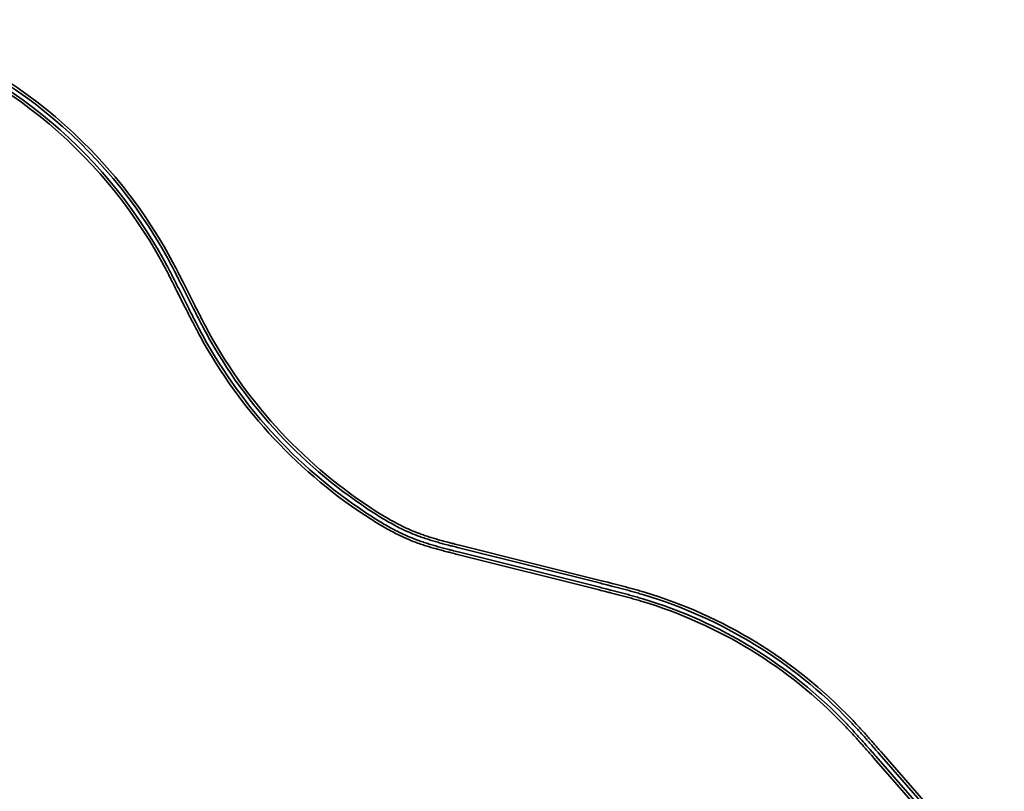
# Model space of a CAD drawing. Header units: metres. Extents: x -5203299 to 2078834, y 245743 to 5816291.
# Tile 7 of 256: x 363903 to 365223, y 5814981 to 5816016. Entities that reach past the tile are written whole.
import ezdxf

# ---------------------------------------------------------------- set-up
doc = ezdxf.new("R2010")
doc.units = ezdxf.units.M
doc.header["$LTSCALE"] = 0.5
doc.layers.add('99.04_Gleisplanung VP 02_23-EB-1236L-A-FAHRKANTE', color=150, linetype='Continuous', lineweight=35, true_color=0x007fff)
doc.layers.add('99.04_Gleisplanung VP 02_23-EB-1236R-A-FAHRKANTE', color=150, linetype='Continuous', lineweight=35, true_color=0x007fff)
doc.layers.add('Keine', color=7, linetype='Continuous', lineweight=9)

# ---------------------------------------------------------------- blocks, each defined once
blk = doc.blocks.new('_23-07-06_Massenplan_TB_Weiterführende Schule-3 (3D)')
at = {"layer": '99.04_Gleisplanung VP 02_23-EB-1236L-A-FAHRKANTE', "flags": 128}
for points in [[(-864.56, 172.63), (-930.64, 248.32, 0.000185), (-932.92, 250.94), (-932.92, 250.94), (-932.92, 250.94, 0.000555), (-934.56, 252.81), (-934.56, 252.81), (-934.56, 252.81, 0.000926), (-936.64, 255.17), (-936.64, 255.17, 0.001296), (-938.51, 257.27), (-938.51, 257.27, 0.001667), (-940.57, 259.56), (-940.57, 259.56, 0.002037), (-942.52, 261.69), (-942.52, 261.69, 0.002407), (-944.6, 263.93), (-944.6, 263.93, 0.002777), (-946.61, 266.04), (-946.61, 266.04, 0.128909), (-1055.63, 332.78), (-1055.63, 332.78), (-1055.63, 332.78), (-1055.63, 332.78, 0.002777), (-1058.42, 333.61), (-1058.42, 333.61), (-1058.42, 333.61, 0.002407), (-1061.36, 334.44), (-1061.36, 334.44, 0.002037), (-1064.14, 335.21), (-1064.14, 335.21), (-1064.14, 335.21), (-1064.14, 335.21, 0.001666), (-1067.12, 336), (-1067.12, 336), (-1067.12, 336), (-1067.12, 336), (-1067.12, 336, 0.001296), (-1069.84, 336.71), (-1069.84, 336.71, 0.000926), (-1072.89, 337.49), (-1072.89, 337.49), (-1072.89, 337.49, 0.000555), (-1075.3, 338.1), (-1075.3, 338.1), (-1075.3, 338.1), (-1075.3, 338.1), (-1075.3, 338.1), (-1075.3, 338.1, 0.000185), (-1078.67, 338.95), (-1078.67, 338.95), (-1078.67, 338.95), (-1154.65, 357.98, -0.000441), (-1157.96, 358.82), (-1157.96, 358.82), (-1157.96, 358.82), (-1157.96, 358.82, -0.001324), (-1160.32, 359.42), (-1160.32, 359.42), (-1160.32, 359.42), (-1160.32, 359.42), (-1160.32, 359.42), (-1160.32, 359.42, -0.002206), (-1163.3, 360.2), (-1163.3, 360.2), (-1163.3, 360.2, -0.003089), (-1165.96, 360.93, -0.003971), (-1168.85, 361.77, -0.004854), (-1171.54, 362.6), (-1171.54, 362.6, -0.005736), (-1174.37, 363.54), (-1174.37, 363.54), (-1174.37, 363.54, -0.006619), (-1177.04, 364.5), (-1177.04, 364.5, -0.024867), (-1186.43, 368.56), (-1186.43, 368.56, -0.009131), (-1189.94, 370.37), (-1189.94, 370.37), (-1189.94, 370.37, -0.007612), (-1193.6, 372.42), (-1193.6, 372.42), (-1193.6, 372.42, -0.006094), (-1196.94, 374.41), (-1196.94, 374.41, -0.004575), (-1200.58, 376.68, -0.126344), (-1291.59, 474.01), (-1291.59, 474.01, -0.003587), (-1293.55, 477.66), (-1293.55, 477.66, -0.002562), (-1295.7, 481.78, -0.001537), (-1297.37, 485.04), (-1297.37, 485.04, -0.000512), (-1299.69, 489.62), (-1299.69, 489.62), (-1304.34, 498.82, 0.00052), (-1306.63, 503.34), (-1306.63, 503.34, 0.001559), (-1308.28, 506.57), (-1308.28, 506.57, 0.002598), (-1310.4, 510.64, 0.003637), (-1312.35, 514.26, 0.19862), (-1468.36, 639.83, 0.003637)], [(-865.64, 171.69), (-931.72, 247.38, 0.000185), (-934, 249.99, 0.000555), (-935.64, 251.86, 0.000926), (-937.71, 254.22, 0.001296), (-939.58, 256.31), (-939.58, 256.31, 0.001667), (-941.64, 258.6), (-941.64, 258.6, 0.002037), (-943.57, 260.72, 0.002407), (-945.65, 262.95), (-945.65, 262.95, 0.002777), (-947.64, 265.05), (-947.64, 265.05), (-947.64, 265.05, 0.128909), (-1056.04, 331.41), (-1056.04, 331.41), (-1056.04, 331.41, 0.002777), (-1058.82, 332.23), (-1058.82, 332.23), (-1058.82, 332.23), (-1058.82, 332.23), (-1058.82, 332.23), (-1058.82, 332.23, 0.002407), (-1061.75, 333.06), (-1061.75, 333.06), (-1061.75, 333.06), (-1061.75, 333.06, 0.002037), (-1064.52, 333.82), (-1064.52, 333.82), (-1064.52, 333.82), (-1064.52, 333.82, 0.001666), (-1067.48, 334.62), (-1067.48, 334.62), (-1067.48, 334.62), (-1067.48, 334.62, 0.001296), (-1070.2, 335.32), (-1070.2, 335.32), (-1070.2, 335.32), (-1070.2, 335.32, 0.000926), (-1073.25, 336.1), (-1073.25, 336.1), (-1073.25, 336.1), (-1073.25, 336.1), (-1073.25, 336.1, 0.000555), (-1075.65, 336.71), (-1075.65, 336.71), (-1075.65, 336.71), (-1075.65, 336.71), (-1075.65, 336.71), (-1075.65, 336.71), (-1075.65, 336.71, 0.000185), (-1079.02, 337.55), (-1079.02, 337.55), (-1079.02, 337.55), (-1079.02, 337.55), (-1155, 356.59), (-1155, 356.59, -0.000441), (-1158.31, 357.43), (-1158.31, 357.43, -0.001324), (-1160.68, 358.03), (-1160.68, 358.03), (-1160.68, 358.03), (-1160.68, 358.03), (-1160.68, 358.03), (-1160.68, 358.03, -0.002206), (-1163.67, 358.82), (-1163.67, 358.82), (-1163.67, 358.82), (-1163.67, 358.82, -0.003089), (-1166.34, 359.55), (-1166.34, 359.55, -0.003971), (-1169.26, 360.39, -0.004854), (-1171.98, 361.23, -0.005736), (-1174.84, 362.18, -0.006619), (-1177.54, 363.15), (-1177.54, 363.15, -0.024867), (-1187.06, 367.27), (-1187.06, 367.27, -0.009131), (-1190.62, 369.11), (-1190.62, 369.11, -0.007612), (-1194.32, 371.18), (-1194.32, 371.18, -0.006094), (-1197.69, 373.18, -0.004575), (-1201.35, 375.47, -0.126344), (-1292.85, 473.32, -0.003587), (-1294.82, 476.99, -0.002562), (-1296.97, 481.12), (-1296.97, 481.12, -0.001537), (-1298.65, 484.39), (-1298.65, 484.39), (-1298.65, 484.39, -0.000512), (-1300.97, 488.97), (-1300.97, 488.97), (-1305.62, 498.18), (-1305.62, 498.18, 0.00052), (-1307.91, 502.69), (-1307.91, 502.69, 0.001559), (-1309.55, 505.91, 0.002598), (-1311.67, 509.97, 0.003637), (-1313.61, 513.57, 0.19862), (-1468.77, 638.45)]]:
    blk.add_lwpolyline(points, format="xyb", dxfattribs=at)
at = {"layer": '99.04_Gleisplanung VP 02_23-EB-1236R-A-FAHRKANTE', "flags": 128}
for points in [[(-861.77, 174.98), (-927.83, 250.66, 0.000184), (-930.13, 253.29), (-930.13, 253.29, 0.000551), (-931.78, 255.17), (-931.78, 255.17, 0.000919), (-933.88, 257.55), (-933.88, 257.55, 0.001287), (-935.76, 259.67), (-935.76, 259.67, 0.001654), (-937.84, 261.98), (-937.84, 261.98), (-937.84, 261.98, 0.002022), (-939.8, 264.12), (-939.8, 264.12), (-939.8, 264.12, 0.00239), (-941.89, 266.38), (-941.89, 266.38, 0.002757), (-943.91, 268.51, 0.129082), (-1054.66, 336.3), (-1054.66, 336.3, 0.002757), (-1057.47, 337.13), (-1057.47, 337.13), (-1057.47, 337.13), (-1057.47, 337.13, 0.00239), (-1060.43, 337.97), (-1060.43, 337.97), (-1060.43, 337.97, 0.002022), (-1063.23, 338.74), (-1063.23, 338.74, 0.001655), (-1066.23, 339.54), (-1066.23, 339.54, 0.001287), (-1068.98, 340.26), (-1068.98, 340.26, 0.000919), (-1072.05, 341.04), (-1072.05, 341.04), (-1072.05, 341.04, 0.000551), (-1074.47, 341.65), (-1074.47, 341.65), (-1074.47, 341.65), (-1074.47, 341.65, 0.000184), (-1077.87, 342.51), (-1077.87, 342.51), (-1153.96, 361.58, -0.000449), (-1157.21, 362.39), (-1157.21, 362.39, -0.001348), (-1159.53, 362.98), (-1159.53, 362.98), (-1159.53, 362.98), (-1159.53, 362.98, -0.002246), (-1162.46, 363.75), (-1162.46, 363.75), (-1162.46, 363.75, -0.003145), (-1165.07, 364.47), (-1165.07, 364.47), (-1165.07, 364.47), (-1165.07, 364.47, -0.004043), (-1167.91, 365.3), (-1167.91, 365.3), (-1167.91, 365.3, -0.004942), (-1170.55, 366.11), (-1170.55, 366.11, -0.00584), (-1173.33, 367.04, -0.006739), (-1175.95, 367.99, -0.024135), (-1184.74, 371.79), (-1184.74, 371.79, -0.009222), (-1188.16, 373.56), (-1188.16, 373.56, -0.007665), (-1191.74, 375.56, -0.006109), (-1194.99, 377.49), (-1194.99, 377.49, -0.004552), (-1198.54, 379.71), (-1198.54, 379.71, -0.126372), (-1288.36, 475.71), (-1288.36, 475.71, -0.003611), (-1290.31, 479.33), (-1290.31, 479.33), (-1290.31, 479.33, -0.00258), (-1292.44, 483.42), (-1292.44, 483.42), (-1292.44, 483.42, -0.001548), (-1294.1, 486.66), (-1294.1, 486.66), (-1294.1, 486.66, -0.000516), (-1296.4, 491.21), (-1296.4, 491.21), (-1301.05, 500.41, 0.000516), (-1303.36, 504.97), (-1303.36, 504.97, 0.001548), (-1305.02, 508.22), (-1305.02, 508.22), (-1305.02, 508.22, 0.00258), (-1307.16, 512.32), (-1307.16, 512.32), (-1307.16, 512.32, 0.003611), (-1309.12, 515.96), (-1309.12, 515.96, 0.19874), (-1467.39, 643.35, 0.003612)], [(-862.85, 174.03), (-928.91, 249.71), (-928.91, 249.71, 0.000184), (-931.21, 252.35), (-931.21, 252.35, 0.000551), (-932.86, 254.23), (-932.86, 254.23), (-932.86, 254.23), (-932.86, 254.23), (-932.86, 254.23, 0.000919), (-934.95, 256.6), (-934.95, 256.6), (-934.95, 256.6, 0.001287), (-936.83, 258.71), (-936.83, 258.71, 0.001654), (-938.9, 261.01, 0.002022), (-940.85, 263.15), (-940.85, 263.15, 0.00239), (-942.94, 265.4), (-942.94, 265.4), (-942.94, 265.4, 0.002757), (-944.95, 267.51), (-944.95, 267.51), (-944.95, 267.51, 0.129082), (-1055.07, 334.93), (-1055.07, 334.93, 0.002757), (-1057.87, 335.75), (-1057.87, 335.75), (-1057.87, 335.75, 0.00239), (-1060.82, 336.59), (-1060.82, 336.59), (-1060.82, 336.59, 0.002022), (-1063.61, 337.36), (-1063.61, 337.36), (-1063.61, 337.36, 0.001655), (-1066.6, 338.15), (-1066.6, 338.15), (-1066.6, 338.15), (-1066.6, 338.15, 0.001287), (-1069.34, 338.87), (-1069.34, 338.87), (-1069.34, 338.87), (-1069.34, 338.87), (-1069.34, 338.87, 0.000919), (-1072.4, 339.65), (-1072.4, 339.65), (-1072.4, 339.65, 0.000551), (-1074.82, 340.26), (-1074.82, 340.26), (-1074.82, 340.26, 0.000184), (-1078.22, 341.11), (-1154.31, 360.18), (-1154.31, 360.18, -0.000449), (-1157.57, 361), (-1157.57, 361), (-1157.57, 361), (-1157.57, 361, -0.001348), (-1159.89, 361.6), (-1159.89, 361.6), (-1159.89, 361.6, -0.002246), (-1162.83, 362.37, -0.003145), (-1165.46, 363.09), (-1165.46, 363.09), (-1165.46, 363.09, -0.004043), (-1168.32, 363.92), (-1168.32, 363.92), (-1168.32, 363.92), (-1168.32, 363.92, -0.004942), (-1170.99, 364.75), (-1170.99, 364.75, -0.00584), (-1173.8, 365.68), (-1173.8, 365.68, -0.006739), (-1176.45, 366.64), (-1176.45, 366.64), (-1176.45, 366.64, -0.024135), (-1185.37, 370.51), (-1185.37, 370.51, -0.009222), (-1188.84, 372.29), (-1188.84, 372.29, -0.007665), (-1192.46, 374.31), (-1192.46, 374.31, -0.006109), (-1195.74, 376.27), (-1195.74, 376.27, -0.004552), (-1199.31, 378.5), (-1199.31, 378.5, -0.126372), (-1289.62, 475.02, -0.003611), (-1291.58, 478.66, -0.00258), (-1293.72, 482.76, -0.001548), (-1295.38, 486.01), (-1295.38, 486.01, -0.000516), (-1297.69, 490.57), (-1297.69, 490.57), (-1302.33, 499.77, 0.000516), (-1304.64, 504.32, 0.001548), (-1306.29, 507.56, 0.00258), (-1308.43, 511.65), (-1308.43, 511.65, 0.003611), (-1310.38, 515.27), (-1310.38, 515.27), (-1310.38, 515.27, 0.19874), (-1467.8, 641.97)]]:
    blk.add_lwpolyline(points, format="xyb", dxfattribs=at)

msp = doc.modelspace()

# ---------------------------------------------------------------- block references
at = {"layer": 'Keine', "color": 1, "xscale": 2.5, "yscale": 2.5, "zscale": 2.5}
msp.add_blockref('_23-07-06_Massenplan_TB_Weiterführende Schule-3 (3D)', (367377.8, 5814407.2), dxfattribs=at)

doc.saveas('drawing.dxf')
